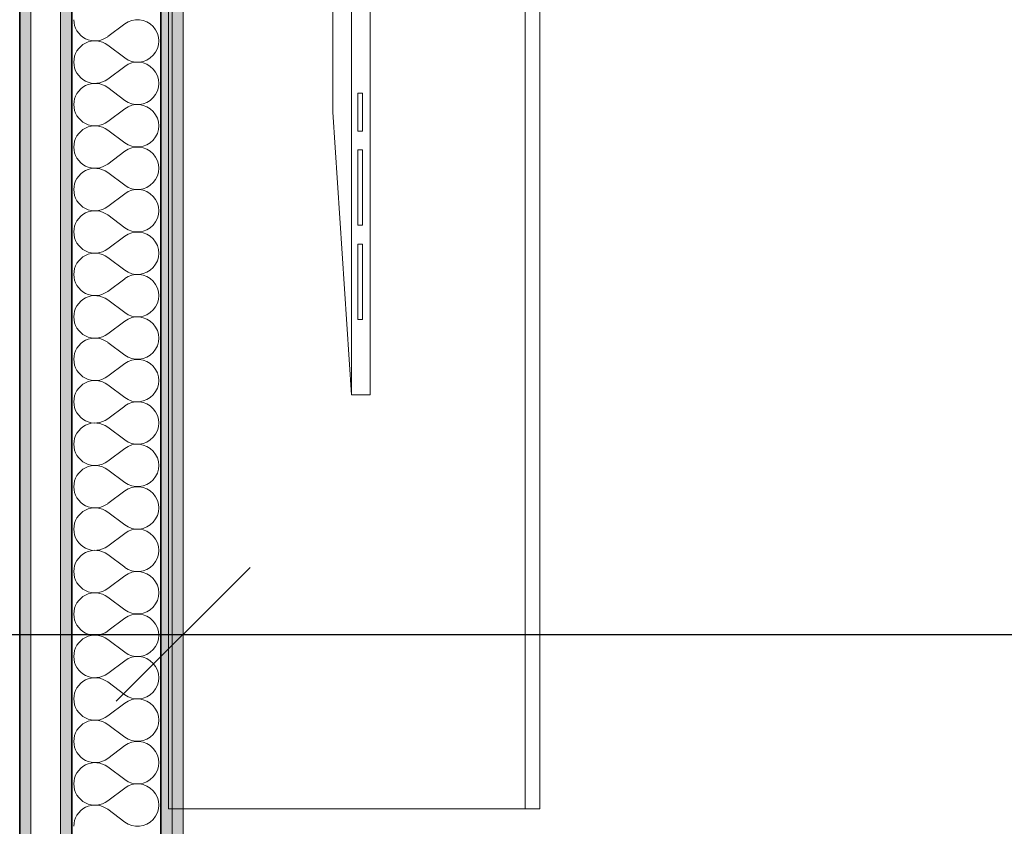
# Model space of a CAD drawing. Header units: centimetres. Extents: x -7.1 to 26.5, y -14.7 to 18.1.
# Tile 74 of 186: x 16.1 to 17.4, y -3.2 to -2.1. Entities that reach past the tile are written whole.
import ezdxf

# ---------------------------------------------------------------- set-up
doc = ezdxf.new("R2010")
doc.units = ezdxf.units.CM
doc.header["$LTSCALE"] = 10
doc.header["$PDMODE"] = 65
doc.linetypes.add('AUSGEZOGEN', pattern=[0])
for name, color, linetype in [('XR$1$015 Murs intérieurs', 7, 'Continuous'), ('XR$1$015 Murs intérieurs – Lignes de séparation des couches', 7, 'Continuous'), ('XR$1$065 Mobilier installé', 7, 'Continuous'), ('XR$1$080 Définition des locaux – Contour', 7, 'Continuous'), ('XR$2$105 Cotations100', 7, 'Continuous'), ('XR$3$015 Murs intérieurs – Hachures des composants', 7, 'Continuous')]:
    doc.layers.add(name, color=color, linetype=linetype)
doc.styles.add('ARIAL', font='arial.ttf')
doc.dimstyles.new('DIMSTYLE_3', dxfattribs={"dimtxt": 0.2, "dimasz": 0.3, "dimexe": 0, "dimexo": 0, "dimgap": 0.1, "dimtad": 2, "dimrnd": 0.005, "dimzin": 4, "dimdsep": 46, "dimtxsty": 'ARIAL', "dimblk1": 'ALL_ML_STRICH', "dimblk2": 'ALL_ML_STRICH', "dimsah": 1, "dimcen": 0, "dimclrd": 7, "dimclre": 7, "dimclrt": 7, "dimadec": 0, "dimazin": 0, "dimtfac": 1, "dimtdec": 0, "dimtix": 1, "dimtmove": 2, "dimatfit": 3, "dimfxl": 0, "dimtzin": 0, "dimlwd": 0, "dimlwe": 18, "dimarcsym": 0})
doc.dimstyles.new('DIMSTYLE_7', dxfattribs={"dimtxt": 0.2, "dimasz": 0.3, "dimexe": 0, "dimexo": 0, "dimgap": 0.1, "dimtad": 2, "dimdec": 1, "dimlfac": 100, "dimrnd": 0.5, "dimzin": 4, "dimdsep": 46, "dimtxsty": 'ARIAL', "dimblk1": 'ALL_ML_STRICH', "dimblk2": 'ALL_ML_STRICH', "dimsah": 1, "dimcen": 0, "dimclrd": 7, "dimclre": 7, "dimclrt": 7, "dimadec": 0, "dimazin": 0, "dimtfac": 1, "dimtdec": 0, "dimtix": 1, "dimtmove": 2, "dimatfit": 3, "dimfxl": 0, "dimtvp": 1.2, "dimtzin": 0, "dimlwd": 0, "dimlwe": 18, "dimarcsym": 0})

# ---------------------------------------------------------------- blocks, each defined once
blk = doc.blocks.new('ALL_ML_STRICH')
at = {"color": 0, "linetype": 'ByBlock', "lineweight": -2}
for p, q in [((0, -0.5), (0, 0.5)), ((-0.3, -0.3), (0.3, 0.3)), ((-1, 0), (0.5, 0))]:
    blk.add_line(p, q, dxfattribs=at)
blk = doc.blocks.new('*D150')
at = {"layer": 'DEFPOINTS', "color": 7, "linetype": 'AUSGEZOGEN', "lineweight": 18, "transparency": 16777216}
for p in [(12.9218, -2.7208), (12.9218, -2.9416), (15.9718, -3.1174)]:
    blk.add_point(p, dxfattribs=at)
at = {"layer": 'XR$2$105 Cotations100', "color": 7, "linetype": 'AUSGEZOGEN', "lineweight": -2, "transparency": 16777216}
for p, q in [((12.9218, -2.9416), (12.9218, -2.9416)), ((12.9218, -2.9416), (15.9718, -2.9416)), ((15.9718, -2.9416), (15.9718, -2.9416))]:
    blk.add_line(p, q, dxfattribs=at)
at = {"layer": 'XR$2$105 Cotations100', "color": 7, "linetype": 'AUSGEZOGEN', "lineweight": 18, "transparency": 16777216, "xscale": 0.3, "yscale": 0.3, "zscale": 0.3, "rotation": 180}
blk.add_blockref('ALL_ML_STRICH', (12.9218, -2.9416), dxfattribs=at)
at = {"layer": 'XR$2$105 Cotations100', "color": 7, "linetype": 'AUSGEZOGEN', "lineweight": 18, "transparency": 16777216, "xscale": 0.3, "yscale": 0.3, "zscale": 0.3}
blk.add_blockref('ALL_ML_STRICH', (15.9718, -2.9416), dxfattribs=at)
at = {"layer": 'XR$2$105 Cotations100', "color": 7, "linetype": 'AUSGEZOGEN', "lineweight": 18, "transparency": 16777216, "insert": (14.4577, -2.7381), "char_height": 0.2, "width": 0.64, "attachment_point": 5, "style": 'ARIAL'}
blk.add_mtext('\\W0.80;\\A1;{\\A1;{3.05\\H0.132000;\\S^ ;}}', dxfattribs=at)
blk = doc.blocks.new('*D151')
at = {"layer": 'DEFPOINTS', "color": 7, "linetype": 'AUSGEZOGEN', "lineweight": 18, "transparency": 16777216}
for p in [(15.9718, -2.9416), (16.3418, -3.0959), (15.9718, -3.1174)]:
    blk.add_point(p, dxfattribs=at)
at = {"layer": 'XR$2$105 Cotations100', "color": 7, "linetype": 'AUSGEZOGEN', "lineweight": -2, "transparency": 16777216}
for p, q in [((15.9718, -2.9416), (15.9718, -2.9416)), ((15.9718, -2.9416), (16.3418, -2.9416)), ((16.3418, -2.9416), (16.3418, -2.9416))]:
    blk.add_line(p, q, dxfattribs=at)
at = {"layer": 'XR$2$105 Cotations100', "color": 7, "linetype": 'AUSGEZOGEN', "lineweight": 18, "transparency": 16777216, "xscale": 0.3, "yscale": 0.3, "zscale": 0.3, "rotation": 180}
blk.add_blockref('ALL_ML_STRICH', (15.9718, -2.9416), dxfattribs=at)
at = {"layer": 'XR$2$105 Cotations100', "color": 7, "linetype": 'AUSGEZOGEN', "lineweight": 18, "transparency": 16777216, "xscale": 0.3, "yscale": 0.3, "zscale": 0.3}
blk.add_blockref('ALL_ML_STRICH', (16.3418, -2.9416), dxfattribs=at)
at = {"layer": 'XR$2$105 Cotations100', "color": 7, "linetype": 'AUSGEZOGEN', "lineweight": 18, "transparency": 16777216, "insert": (15.7553, -2.7381), "char_height": 0.2, "width": 0.64, "attachment_point": 5, "style": 'ARIAL'}
blk.add_mtext('\\W0.80;\\A1;{\\A1;{37\\H0.132000;\\S^ ;}}', dxfattribs=at)
blk = doc.blocks.new('*D152')
at = {"layer": 'DEFPOINTS', "color": 7, "linetype": 'AUSGEZOGEN', "lineweight": 18, "transparency": 16777216}
for p in [(16.3418, -2.9416), (22.6218, -2.9416), (16.3418, -3.0959)]:
    blk.add_point(p, dxfattribs=at)
at = {"layer": 'XR$2$105 Cotations100', "color": 7, "linetype": 'AUSGEZOGEN', "lineweight": -2, "transparency": 16777216}
for p, q in [((16.3418, -2.9416), (16.3418, -2.9416)), ((16.3418, -2.9416), (22.6218, -2.9416)), ((22.6218, -2.9416), (22.6218, -2.9416))]:
    blk.add_line(p, q, dxfattribs=at)
at = {"layer": 'XR$2$105 Cotations100', "color": 7, "linetype": 'AUSGEZOGEN', "lineweight": 18, "transparency": 16777216, "xscale": 0.3, "yscale": 0.3, "zscale": 0.3, "rotation": 180}
blk.add_blockref('ALL_ML_STRICH', (16.3418, -2.9416), dxfattribs=at)
at = {"layer": 'XR$2$105 Cotations100', "color": 7, "linetype": 'AUSGEZOGEN', "lineweight": 18, "transparency": 16777216, "xscale": 0.3, "yscale": 0.3, "zscale": 0.3}
blk.add_blockref('ALL_ML_STRICH', (22.6218, -2.9416), dxfattribs=at)
at = {"layer": 'XR$2$105 Cotations100', "color": 7, "linetype": 'AUSGEZOGEN', "lineweight": 18, "transparency": 16777216, "insert": (19.4932, -2.7382), "char_height": 0.2, "width": 0.64, "attachment_point": 5, "style": 'ARIAL'}
blk.add_mtext('\\W0.80;\\A1;{\\A1;{6.28\\H0.132000;\\S^ ;}}', dxfattribs=at)
blk = doc.blocks.new('COMPLEXOBJECT_207')
at = {"layer": 'XR$3$015 Murs intérieurs – Hachures des composants', "color": 8, "linetype": 'AUSGEZOGEN', "lineweight": 13, "transparency": 33554687}
for p, q in [((16.2632, -2.12), (16.2403, -2.1371)), ((16.2632, -2.1657), (16.2403, -2.1486)), ((16.2632, -2.1771), (16.2403, -2.1943)), ((16.2632, -2.2229), (16.2403, -2.2057)), ((16.2632, -2.2343), (16.2403, -2.2514)), ((16.2632, -2.28), (16.2403, -2.2629)), ((16.2632, -2.2914), (16.2403, -2.3086)), ((16.2632, -2.3371), (16.2403, -2.32)), ((16.2632, -2.3486), (16.2403, -2.3657)), ((16.2632, -2.3943), (16.2403, -2.3771)), ((16.2632, -2.4057), (16.2403, -2.4229)), ((16.2632, -2.4514), (16.2403, -2.4343)), ((16.2632, -2.4629), (16.2403, -2.48)), ((16.2632, -2.5086), (16.2403, -2.4914)), ((16.2632, -2.52), (16.2403, -2.5371)), ((16.2632, -2.5657), (16.2403, -2.5486)), ((16.2632, -2.5771), (16.2403, -2.5943)), ((16.2632, -2.6229), (16.2403, -2.6057)), ((16.2632, -2.6343), (16.2403, -2.6514)), ((16.2632, -2.68), (16.2403, -2.6629)), ((16.2632, -2.6914), (16.2403, -2.7086)), ((16.2632, -2.7371), (16.2403, -2.72)), ((16.2632, -2.7486), (16.2403, -2.7657)), ((16.2632, -2.7943), (16.2403, -2.7771)), ((16.2632, -2.8057), (16.2403, -2.8229)), ((16.2632, -2.8514), (16.2403, -2.8343)), ((16.2632, -2.8629), (16.2403, -2.88)), ((16.2632, -2.9086), (16.2403, -2.8914)), ((16.2632, -2.92), (16.2403, -2.9371)), ((16.2632, -2.9657), (16.2403, -2.9486)), ((16.2632, -2.9771), (16.2403, -2.9943)), ((16.2632, -3.0229), (16.2403, -3.0057)), ((16.2632, -3.0343), (16.2403, -3.0514)), ((16.2632, -3.08), (16.2403, -3.0629)), ((16.2632, -3.0914), (16.2403, -3.1086)), ((16.2632, -3.1371), (16.2403, -3.12)), ((16.2632, -3.1486), (16.2403, -3.1657)), ((16.2632, -3.1943), (16.2403, -3.1771))]:
    blk.add_line(p, q, dxfattribs=at)
for centre, start, end in [((16.2232, -2.1143), 180, 306.8699), ((16.2803, -2.1429), 233.1301, 126.8699), ((16.2232, -2.1714), 53.1301, 180), ((16.2232, -2.1714), 180, 306.8699), ((16.2803, -2.2), 233.1301, 126.8699), ((16.2232, -2.2286), 53.1301, 180), ((16.2232, -2.2286), 180, 306.8699), ((16.2803, -2.2571), 233.1301, 126.8699), ((16.2232, -2.2857), 53.1301, 180), ((16.2232, -2.2857), 180, 306.8699), ((16.2803, -2.3143), 233.1301, 126.8699), ((16.2232, -2.3429), 53.1301, 180), ((16.2232, -2.3429), 180, 306.8699), ((16.2803, -2.3714), 233.1301, 126.8699), ((16.2232, -2.4), 53.1301, 180), ((16.2232, -2.4), 180, 306.8699), ((16.2803, -2.4286), 233.1301, 126.8699), ((16.2232, -2.4571), 53.1301, 180), ((16.2232, -2.4571), 180, 306.8699), ((16.2803, -2.4857), 233.1301, 126.8699), ((16.2232, -2.5143), 53.1301, 180), ((16.2232, -2.5143), 180, 306.8699), ((16.2803, -2.5429), 233.1301, 126.8699), ((16.2232, -2.5714), 53.1301, 180), ((16.2232, -2.5714), 180, 306.8699), ((16.2803, -2.6), 233.1301, 126.8699), ((16.2232, -2.6286), 53.1301, 180), ((16.2232, -2.6286), 180, 306.8699), ((16.2803, -2.6571), 233.1301, 126.8699), ((16.2232, -2.6857), 53.1301, 180), ((16.2232, -2.6857), 180, 306.8699), ((16.2803, -2.7143), 233.1301, 126.8699), ((16.2232, -2.7429), 53.1301, 180), ((16.2232, -2.7429), 180, 306.8699), ((16.2803, -2.7714), 233.1301, 126.8699), ((16.2232, -2.8), 53.1301, 180), ((16.2232, -2.8), 180, 306.8699), ((16.2803, -2.8286), 233.1301, 126.8699), ((16.2232, -2.8571), 53.1301, 180), ((16.2232, -2.8571), 180, 306.8699), ((16.2803, -2.8857), 233.1301, 126.8699), ((16.2232, -2.9143), 53.1301, 180), ((16.2232, -2.9143), 180, 306.8699), ((16.2803, -2.9429), 233.1301, 126.8699), ((16.2232, -2.9714), 53.1301, 180), ((16.2232, -2.9714), 180, 306.8699), ((16.2803, -3), 233.1301, 126.8699), ((16.2232, -3.0286), 53.1301, 180), ((16.2232, -3.0286), 180, 306.8699), ((16.2803, -3.0571), 233.1301, 126.8699), ((16.2232, -3.0857), 53.1301, 180), ((16.2232, -3.0857), 180, 306.8699), ((16.2803, -3.1143), 233.1301, 126.8699), ((16.2232, -3.1429), 53.1301, 180), ((16.2232, -3.1429), 180, 306.8699), ((16.2803, -3.1714), 233.1301, 126.8699), ((16.2232, -3.2), 53.1301, 180)]:
    blk.add_arc(centre, 0.0286, start, end, dxfattribs=at)

msp = doc.modelspace()

# ---------------------------------------------------------------- hatches: boundary and pattern name
at = {"layer": 'XR$3$015 Murs intérieurs – Hachures des composants', "linetype": 'AUSGEZOGEN', "lineweight": 13, "true_color": 0x202020, "transparency": 33554687}
for points in [[(16.3268, 6.2235), (16.3268, -3.6465), (16.3418, -3.6465), (16.3418, 6.2235)], [(16.3118, 6.2085), (16.3118, -3.6465), (16.3268, -3.6465), (16.3268, 6.2085)], [(16.1768, 6.0735), (16.1768, -3.6465), (16.1918, -3.6465), (16.1918, 6.0735)], [(16.1218, 6.0385), (16.1218, -3.6465), (16.1368, -3.6465), (16.1368, 6.0385)]]:
    msp.add_hatch(color=250, dxfattribs=at).paths.add_polyline_path(points)

# ---------------------------------------------------------------- linework, layer by layer
at = {"layer": 'XR$1$015 Murs intérieurs', "color": 7, "linetype": 'AUSGEZOGEN', "lineweight": 18, "transparency": 33554687}
for p, q in [((16.3418, -3.6465), (16.3418, 6.2385)), ((16.1768, 6.0735), (16.1768, -3.6465)), ((16.1368, -3.6465), (16.1368, 6.0385))]:
    msp.add_line(p, q, dxfattribs=at)
at = {"layer": 'XR$1$015 Murs intérieurs – Lignes de séparation des couches', "color": 7, "linetype": 'AUSGEZOGEN', "lineweight": 18, "transparency": 33554687}
msp.add_line((16.3268, -3.6465), (16.3268, 6.2085), dxfattribs=at)
at = {"layer": 'XR$1$015 Murs intérieurs – Lignes de séparation des couches', "color": 7, "linetype": 'AUSGEZOGEN', "lineweight": 35, "transparency": 33554687}
for p, q in [((16.3118, -3.6465), (16.3118, 6.0885)), ((16.1918, -3.6465), (16.1918, 6.0735)), ((16.1218, 5.9185), (16.1218, -3.6465))]:
    msp.add_line(p, q, dxfattribs=at)
at = {"layer": 'XR$1$065 Mobilier installé', "color": 8, "linetype": 'AUSGEZOGEN', "lineweight": 13, "transparency": 33554687}
for p, q in [((16.8018, -0.6765), (16.8018, -3.1765)), ((16.5682, -1.0975), (16.5682, -2.6192)), ((16.5832, -2.2134), (16.5769, -2.2134)), ((16.5769, -2.2134), (16.5769, -2.2642)), ((16.5832, -2.2642), (16.5832, -2.2134)), ((16.5769, -2.2642), (16.5832, -2.2642)), ((16.5832, -2.2895), (16.5769, -2.2895)), ((16.5769, -2.2895), (16.5769, -2.391)), ((16.5832, -2.391), (16.5832, -2.2895)), ((16.5769, -2.391), (16.5832, -2.391)), ((16.5832, -2.4163), (16.5769, -2.4163)), ((16.5769, -2.4163), (16.5769, -2.5178)), ((16.5832, -2.5178), (16.5832, -2.4163)), ((16.5769, -2.5178), (16.5832, -2.5178))]:
    msp.add_line(p, q, dxfattribs=at)
for points in [[(16.8218, -0.6765), (16.8218, -3.1765), (16.3218, -3.1765), (16.3218, -0.6765), (16.8218, -0.6765)], [(16.5932, -1.0975), (16.5932, -2.6192), (16.5682, -2.6192), (16.5432, -2.2388), (16.5432, -1.478), (16.5682, -1.0975), (16.5932, -1.0975)]]:
    msp.add_lwpolyline(points, close=True, dxfattribs=at)
at = {"layer": 'XR$1$080 Définition des locaux – Contour', "color": 8, "linetype": 'AUSGEZOGEN', "lineweight": 13, "transparency": 33554687}
msp.add_lwpolyline([(16.3418, -3.6465), (22.6218, -3.6465), (22.6218, 3.5835), (18.6718, 3.5835), (17.4718, 3.5835), (16.3418, 3.5835), (16.3418, -3.6465)], close=True, dxfattribs=at)

# ---------------------------------------------------------------- block references
at = {"layer": 'XR$3$015 Murs intérieurs – Hachures des composants', "color": 8, "linetype": 'AUSGEZOGEN', "lineweight": 13, "transparency": 33554687}
msp.add_blockref('COMPLEXOBJECT_207', (0, 0), dxfattribs=at)

# ---------------------------------------------------------------- dimensions: what is measured, and where the dimension line sits
at = {"layer": 'XR$2$105 Cotations100', "color": 7, "linetype": 'AUSGEZOGEN', "lineweight": 18, "transparency": 33554687}
for base, p1, p2, dimstyle, picture, middle in [((15.9718, -2.9416), (12.9218, -2.9416), (15.9718, -2.9416), 'DIMSTYLE_3', '*D150', (14.4577, -2.7381)), ((16.3418, -2.9416), (15.9718, -2.9416), (16.3418, -2.9416), 'DIMSTYLE_7', '*D151', (15.7553, -2.7381)), ((22.6218, -2.9416), (16.3418, -2.9416), (22.6218, -2.9416), 'DIMSTYLE_3', '*D152', (19.4932, -2.7382))]:
    dim = msp.add_linear_dim(base=base, p1=p1, p2=p2, dimstyle=dimstyle, override={"dimpost": '<>', "dimclrd": 7, "dimclre": 7, "dimclrt": 7, "dimlwd": 0, "dimlwe": 18}, dxfattribs=at)
    dim.commit()
    dim.dimension.update_dxf_attribs({"geometry": picture, "text_midpoint": middle, "dimtype": 160})

doc.saveas('drawing.dxf')
